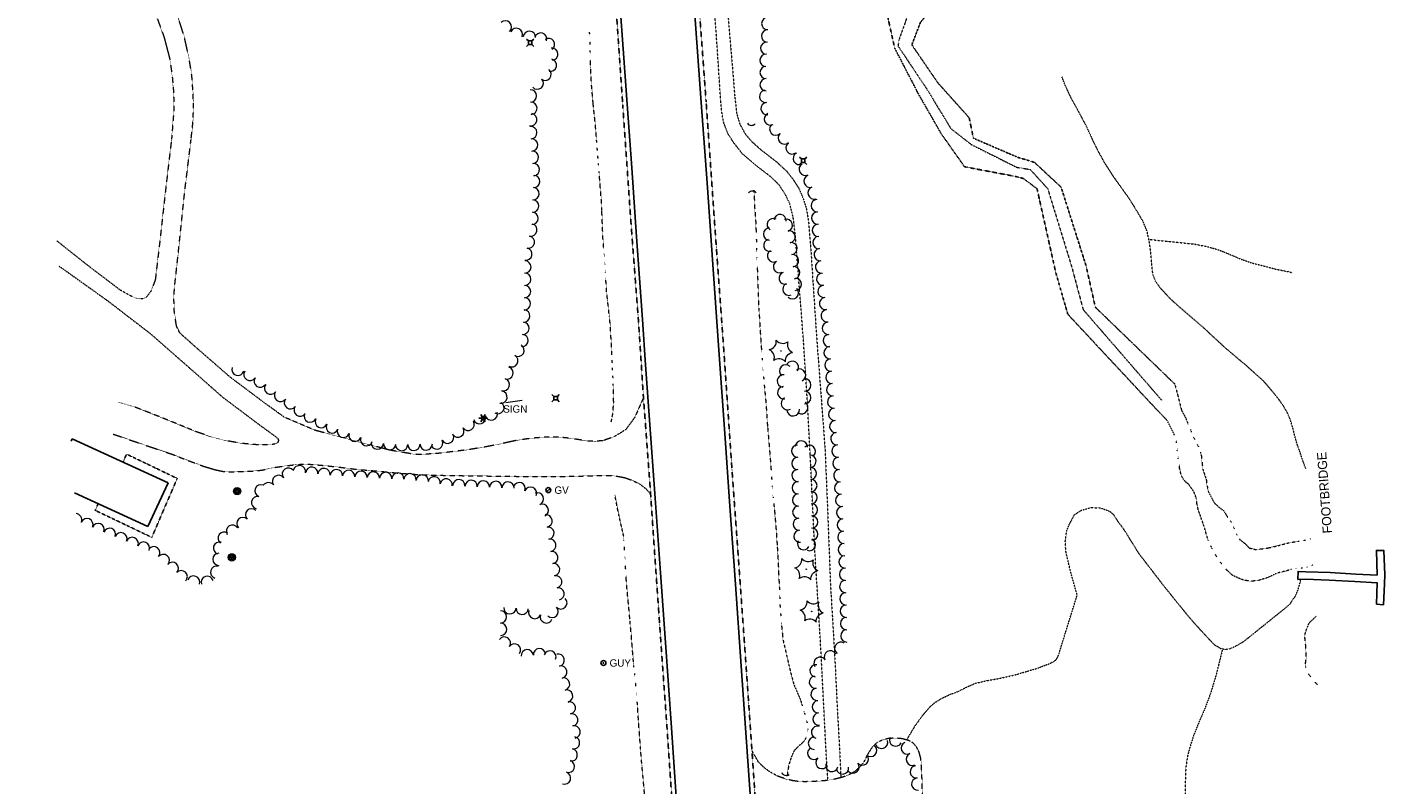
# Model space of a CAD drawing. Extents: x 386588 to 390135, y 96998 to 113606.
# Tile 67 of 92: x 388104 to 388987, y 105988 to 106480. Entities that reach past the tile are written whole.
import ezdxf
from ezdxf.enums import TextEntityAlignment as Align

# ---------------------------------------------------------------- set-up
doc = ezdxf.new("R2010")
doc.units = 0
doc.header["$MEASUREMENT"] = 0
for name, pattern in [('Echnl', [0.4, 0.145, -0.02, 0.01, -0.02, 0.01, -0.02, 0.01, -0.02, 0.145]), ('Wisdot3', [0.1875, 0.125, -0.0625]), ('Wisdot5', [0.1, 0.05, -0.05]), ('Wisdot6', [0.375, 0.125, -0.0625, 0.03125, -0.0625, 0.03125, -0.0625])]:
    doc.linetypes.add(name, pattern=pattern)
for name, color, linetype, lineweight in [('E_BLD', 241, 'Continuous', 25), ('E_DRN', 40, 'Continuous', 15), ('E_DWY', 2, 'Wisdot3', 15), ('E_LAND_Vegetation', 3, 'Continuous', 15), ('E_LTG', 21, 'Continuous', 25), ('E_MISCPROP', 30, 'Continuous', 15), ('E_MISCPROP_HvyDash', 241, 'Wisdot3', 25), ('E_MISCPROP_Railing', 30, 'Continuous', 15), ('E_PATH_Sidewalk', 2, 'Wisdot5', 15), ('E_RDWY', 21, 'Continuous', 25), ('E_RDWY_Gravel', 21, 'Wisdot3', 25), ('E_SGN', 21, 'Continuous', 15), ('E_STRUCT', 40, 'Continuous', 25), ('E_UTL_AG_Bold', 30, 'Continuous', 25), ('E_UTL_EGuyWire', 200, 'Continuous', 25), ('E_UTL_G', 2, 'Continuous', 25), ('E_WTR', 4, 'Wisdot6', 15), ('E_WTR_Channel', 4, 'Echnl', 15), ('E_WTR_Edge', 4, 'Echnl', 25)]:
    doc.layers.add(name, color=color, linetype=linetype, lineweight=lineweight)
doc.styles.add('Style-dot_font5', font='dot_font5.shx')
doc.styles.add('Style-IGR_FONT_0', font='dot_font15.shx')

# ---------------------------------------------------------------- blocks, each defined once
blk = doc.blocks.new('CULV')
at = {"layer": 'E_DRN'}
blk.add_arc((0, 6.1), 6.15, 216.8699, 323.1301, dxfattribs=at)
blk = doc.blocks.new('GUY')
at = {"layer": 'E_UTL_EGuyWire'}
for radius in [4, 0.5]:
    blk.add_circle((0, 0), radius, dxfattribs=at)
at = {"layer": 'E_UTL_EGuyWire', "style": 'Style-dot_font5'}
blk.add_text('GUY', height=12, dxfattribs=at).set_placement((10, 0), align=Align.MIDDLE_LEFT)
blk = doc.blocks.new('GV')
at = {"layer": 'E_UTL_G'}
blk.add_line((-2.8, -2.8), (2.8, 2.8), dxfattribs=at)
blk.add_circle((0, 0), 4, dxfattribs=at)
at = {"layer": 'E_UTL_G', "style": 'Style-dot_font5'}
blk.add_text('GV', height=12, dxfattribs=at).set_placement((10, 0), align=Align.MIDDLE_LEFT)
blk = doc.blocks.new('LPOL')
at = {"layer": 'E_LTG'}
for p, q in [((-4, 0), (-1.5, 0)), ((-0.8, 1.3), (-2, 3.5)), ((0.8, 1.3), (2, 3.5)), ((1.5, 0), (4, 0)), ((-2, -3.5), (-0.8, -1.3)), ((2, -3.5), (0.8, -1.3))]:
    blk.add_line(p, q, dxfattribs=at)
for radius in [1.5, 1.5, 1.5, 0.125]:
    blk.add_circle((0, 0), radius, dxfattribs=at)
blk = doc.blocks.new('PED')
at = {"layer": 'E_UTL_AG_Bold'}
for p, q in [((-2.5, 2.5), (-5.3, 5.3)), ((2.5, 2.5), (5.3, 5.3)), ((-2.5, -2.5), (-5.3, -5.3)), ((2.5, -2.5), (5.3, -5.3))]:
    blk.add_line(p, q, dxfattribs=at)
at = {"layer": 'E_UTL_AG_Bold', "flags": 128}
blk.add_lwpolyline([(-2.5, -2.5), (2.5, -2.5), (2.5, 2.5), (-2.5, 2.5)], close=True, dxfattribs=at)
blk = doc.blocks.new('CTRE')
at = {"layer": 'E_LAND_Vegetation'}
blk.add_circle((0, 0), 0.223, dxfattribs=at)
for centre, start, end in [((-12, 9), 280.2067, 5.9716), ((-13.8, -5.9), 340.2113, 65.9762), ((1.8, 14.9), 220.2113, 305.9762), ((13.8, 5.9), 160.2113, 245.9762), ((-1.8, -14.9), 40.2113, 125.9762)]:
    blk.add_arc(centre, 7.87, start, end, dxfattribs=at)
at = {"layer": 'E_LAND_Vegetation', "extrusion": (0, 0, -1)}
blk.add_arc((-12, -9), 7.87, 354.0728, 79.7489, dxfattribs=at)
blk = doc.blocks.new('POLE')
at = {"layer": 'E_MISCPROP'}
for radius in [4.46, 3.35, 2.23, 1.12]:
    blk.add_circle((0, 0), radius, dxfattribs=at)
blk = doc.blocks.new('SIGN')
at = {"layer": 'E_SGN', "lineweight": 13, "style": 'Style-dot_font5'}
blk.add_text('SIGN', height=12, dxfattribs=at).set_placement((0, 0), align=Align.MIDDLE_CENTER)

msp = doc.modelspace()

# ---------------------------------------------------------------- linework, layer by layer
at = {"layer": 'E_BLD', "ltscale": 5}
for p, q in [((388132.66, 106211.26), (388133.41, 106212.87)), ((388133.41, 106212.87), (388195.75, 106184.15)), ((388195.75, 106184.15), (388182.63, 106155.67)), ((388182.63, 106155.67), (388135.02, 106177.6))]:
    msp.add_line(p, q, dxfattribs=at)
at = {"layer": 'E_DWY', "flags": 128}
for points in [[(388210.76, 106407.35), (388211.91, 106417.86), (388212.39, 106427.81), (388212.03, 106438.22), (388211.26, 106448.92), (388209.7, 106458.88), (388206.27, 106474.73), (388199.74, 106494.29), (388192.39, 106511.79), (388184.21, 106527.34), (388171.31, 106549.05), (388156.27, 106573.2), (388143.08, 106594.39), (388123.07, 106625.82), (388112.61, 106642.47), (388104.14, 106657.71)], [(388105.51, 106634.48), (388125.8, 106600.52), (388153.99, 106553.65), (388169.98, 106526.2), (388178.89, 106510.19), (388186.34, 106492.69), (388193.13, 106474.15), (388196.91, 106459.64), (388198.54, 106447.96), (388199.38, 106438.07), (388199.57, 106426.74), (388198.06, 106407.68)], [(388198.06, 106407.68), (388194.52, 106377.87), (388190.35, 106340.52), (388187.46, 106316.07), (388184.74, 106308.95), (388181.58, 106304.81), (388178.92, 106303.69), (388175.9, 106304.06), (388171.86, 106305.45), (388164.8, 106309.39), (388142.66, 106326.21), (388123.54, 106341.42)], [(388505.02, 106239.5), (388499.28, 106226.6), (388493.48, 106218.75), (388486.11, 106214.22), (388478.9, 106211.61), (388473.48, 106211.14), (388468.28, 106211.38), (388464.01, 106212.08), (388456.3, 106213.25), (388449.72, 106213.81), (388441.26, 106213.85), (388433.52, 106213.25), (388423.65, 106211.98), (388413.95, 106209.9), (388403.71, 106207.78), (388390.88, 106205.65), (388379.91, 106204.31), (388371.11, 106203.24), (388359.02, 106202.51), (388354.63, 106202.93), (388339.75, 106205.45), (388313.97, 106212.36), (388291.24, 106218.36), (388271.36, 106226.85), (388257.96, 106236.55), (388236.4, 106252.72), (388215.53, 106270.84), (388203.58, 106281.44), (388201.26, 106286.07), (388199.85, 106295.81), (388199.55, 106305.34), (388200.28, 106313.7), (388203.26, 106341.29), (388206.64, 106373.68), (388210.76, 106407.35)], [(388124.68, 106325.23), (388156.58, 106302.46)], [(388156.58, 106302.46), (388184.22, 106281.23), (388208.55, 106259.91), (388231.16, 106239.99), (388255.15, 106221.93), (388265.56, 106214.37), (388267.14, 106213.1), (388267.62, 106211.9), (388267.17, 106210.37), (388264.91, 106209.28), (388260.71, 106208.89), (388253.89, 106208.9), (388243.74, 106209.79), (388233.27, 106211.61), (388223.43, 106214.16), (388213.68, 106217.53), (388200.4, 106223.01), (388184.47, 106229.42), (388173.16, 106233.79), (388163.99, 106236.51)], [(388160.18, 106215.83), (388179.96, 106208.97), (388198.89, 106202.6), (388207.84, 106199.04), (388218.58, 106195.05), (388226.49, 106192.66), (388232.02, 106191.49), (388238.03, 106191.3), (388244.02, 106191.53), (388250.55, 106191.78), (388256.92, 106192.44), (388264.87, 106194.14), (388272.57, 106195.28), (388280.84, 106196.19), (388288.06, 106196.21), (388296.7, 106195.5), (388306.45, 106194.45), (388317.44, 106193.06), (388333.34, 106191.7), (388344.46, 106190.59), (388360.62, 106189.38), (388378.52, 106188.95), (388398.72, 106188.66), (388419.74, 106188.42), (388438.71, 106188.19), (388458.61, 106188.43), (388474.13, 106188.82), (388483.26, 106188.95), (388488.76, 106188.33), (388493.03, 106187.49), (388497.78, 106185.73), (388502.41, 106183.55), (388506.7, 106180.27), (388509.67, 106176.76)], [(388580.76, 105934.38), (388584.86, 105950.17), (388588.03, 105957.4), (388590.34, 105961.22), (388593.57, 105964.69), (388596.92, 105967.51), (388600.39, 105969.68), (388603.72, 105971.43), (388608.69, 105973.2), (388612.98, 105973.87), (388617.86, 105974.49), (388623.72, 105974.92), (388628.31, 105974.79), (388632.7, 105973.91), (388635.96, 105972.79), (388640.26, 105970.68), (388644.7, 105966.2), (388646.07, 105963.9), (388647.66, 105960.48), (388649.17, 105954.52), (388649.57, 105950.53), (388650.25, 105943.29), (388650.83, 105936.29), (388651.67, 105931.84), (388653.65, 105927.62), (388655.83, 105925.29), (388659.55, 105923.31), (388663.95, 105922.34), (388669.35, 105922.34), (388674.3, 105922.96), (388678.31, 105924.35), (388682.01, 105926.7), (388684.67, 105930.21), (388686.32, 105933.99), (388687.15, 105939.36), (388687.17, 105945.75), (388687.13, 105951.96), (388686.88, 105963), (388686.48, 105979.26), (388686.22, 105991.68), (388685.81, 105999.84), (388685.42, 106004.97), (388684.27, 106009.24), (388682.51, 106012.57), (388680.4, 106015.06), (388677.36, 106016.68), (388673.45, 106017.76), (388669.33, 106018.16), (388664.35, 106017.95), (388660.24, 106016.88), (388656.91, 106015.21), (388653.8, 106012.32), (388651.41, 106008.58), (388649.28, 106004.52), (388647.88, 106001.9), (388645.27, 105999.05), (388642.56, 105996.51), (388638.92, 105994.49), (388634.76, 105992.85), (388629.68, 105991.56), (388623.28, 105990.53), (388617.41, 105990.09), (388610.47, 105989.84), (388606.38, 105989.92), (388602.17, 105990.49), (388597.44, 105991.6), (388592.08, 105993.57), (388587.69, 105995.92), (388584.09, 105998.49), (388579.84, 106002.57), (388575.59, 106010.01)]]:
    msp.add_lwpolyline(points, dxfattribs=at)
at = {"layer": 'E_LAND_Vegetation'}
for centre, radius, start, end in [((388585.8, 106482.79), 3.98, 89.74024, 269.72492), ((388415.21, 106480.6), 4, 313.12689, 133.11157), ((388422.41, 106475.75), 4, 336.40997, 156.39464), ((388430.79, 106473.91), 4, 355.71804, 175.70272), ((388585.73, 106474.7), 3.98, 86.34578, 266.33046), ((388438.21, 106472.68), 4, 343.77022, 163.75489), ((388443.3, 106469.19), 4, 305.31967, 125.30435), ((388585.22, 106466.75), 3.98, 86.34578, 266.33046), ((388445.42, 106462.86), 4, 276.02828, 96.01296), ((388584.71, 106458.8), 3.98, 86.34578, 266.33046), ((388440.99, 106449.74), 4, 231.61328, 51.59796), ((388444.45, 106455.68), 4, 257.59378, 77.57846), ((388584.73, 106450.97), 3.98, 90.14922, 270.1339), ((388435.97, 106444.04), 4, 221.51754, 41.50221), ((388584.75, 106443), 3.98, 90.14922, 270.1339), ((388431.54, 106435.67), 4, 271.73068, 91.71535), ((388584.52, 106435.45), 4.01, 96.45044, 276.43512), ((388431.78, 106427.68), 4, 271.73068, 91.71535), ((388585.42, 106427.49), 4.01, 96.45044, 276.43512), ((388431.72, 106420.27), 4, 259.40431, 79.38899), ((388587.6, 106420.65), 4.01, 116.27145, 296.25613), ((388591.1, 106414.2), 4.01, 133.42234, 313.40702), ((388431.77, 106411.8), 4, 273.4377, 93.42238), ((388432.25, 106403.81), 4, 273.4377, 93.42238), ((388596.61, 106408.38), 4.01, 133.42234, 313.40702), ((388432.84, 106395.81), 4, 274.2434, 94.22808), ((388601.69, 106401.87), 4.01, 126.46471, 306.44939), ((388606.45, 106395.07), 4.01, 118.21386, 298.19854), ((388433.43, 106387.83), 4, 274.2434, 94.22808), ((388610.24, 106388.01), 4.01, 118.21386, 298.19854), ((388433.55, 106380.09), 4, 267.72835, 87.71303), ((388613.32, 106380.26), 4.01, 108.83218, 288.81686), ((388433.23, 106372.09), 4, 267.72835, 87.71303), ((388615.91, 106372.68), 4.01, 108.83218, 288.81686), ((388432.92, 106364.1), 4, 267.72835, 87.71303), ((388618, 106364.41), 4.01, 92.84613, 272.83081), ((388432.6, 106356.11), 4, 267.72835, 87.71303), ((388589.39, 106352.07), 3.95, 60.06287, 240.04754), ((388593.87, 106354.75), 3.95, 353.12078, 173.10546), ((388598.04, 106351.57), 3.95, 287.47815, 107.46283), ((388618.4, 106356.4), 4.01, 92.84613, 272.83081), ((388431.8, 106348.52), 4, 258.3672, 78.35188), ((388586.99, 106345.87), 3.95, 89.10484, 269.08952), ((388599.81, 106344.18), 3.95, 279.55106, 99.53574), ((388618.8, 106348.4), 4.01, 92.84613, 272.83081), ((388428.57, 106332.85), 4, 258.3672, 78.35188), ((388430.19, 106340.69), 4, 258.3672, 78.35188), ((388587.21, 106338.56), 3.95, 104.53689, 284.52157), ((388601.09, 106336.48), 3.95, 276.75805, 96.74273), ((388619.2, 106340.39), 4.01, 92.84613, 272.83081), ((388427.89, 106324.52), 4, 269.14904, 89.13372), ((388589.56, 106331.63), 3.95, 119.28127, 299.26595), ((388593.44, 106324.65), 3.95, 117.01494, 296.99961), ((388602.02, 106328.62), 3.95, 276.75805, 96.74273), ((388619.99, 106332.53), 4.01, 95.86522, 275.8499), ((388620.81, 106324.56), 4.01, 95.86522, 275.8499), ((388427.77, 106316.53), 4, 269.14904, 89.13372), ((388597.12, 106317.23), 3.95, 106.52522, 286.5099), ((388602.81, 106320.8), 3.95, 275.55321, 95.53788), ((388621.63, 106316.59), 4.01, 95.86522, 275.8499), ((388427.65, 106308.53), 4, 269.14904, 89.13372), ((388599.55, 106310.01), 3.95, 114.36932, 294.354), ((388602.01, 106307.65), 3.95, 224.44136, 44.42604), ((388603.8, 106313.25), 3.95, 267.42961, 87.41428), ((388622.45, 106308.62), 4.01, 95.86522, 275.8499), ((388427.53, 106300.53), 4, 269.14904, 89.13372), ((388623.49, 106300.74), 4.01, 97.58201, 277.56668), ((388427.17, 106292.66), 4, 265.97814, 85.96282), ((388624.54, 106292.79), 4.01, 97.58201, 277.56668), ((388426.61, 106284.68), 4, 265.97814, 85.96282), ((388625.31, 106284.69), 4.01, 93.99848, 273.98316), ((388426.05, 106276.71), 4, 265.97814, 85.96282), ((388625.87, 106276.69), 4.01, 93.99848, 273.98316), ((388419.41, 106263.45), 4, 239.74702, 59.7317), ((388423.44, 106270.35), 4, 239.74702, 59.7317), ((388626.42, 106268.7), 4.01, 93.99848, 273.98316), ((388241.21, 106257.98), 4, 162.71488, 342.69956), ((388416.32, 106255.62), 4, 252.24255, 72.22723), ((388597.64, 106256.82), 4.11, 47.40284, 227.38752), ((388601.82, 106259.14), 4.11, 327.18341, 147.16809), ((388606.44, 106254.08), 4.11, 297.66477, 117.64944), ((388626.98, 106260.71), 4.01, 94.11039, 274.09506), ((388249.01, 106254.6), 4, 147.0901, 327.07478), ((388255.72, 106250.25), 4, 147.0901, 327.07478), ((388413.87, 106248), 4, 252.24255, 72.22723), ((388596.12, 106250.38), 4.11, 83.42921, 263.41389), ((388609.83, 106247.77), 4.11, 269.74573, 89.73041), ((388627.56, 106252.72), 4.01, 94.11039, 274.09506), ((388628.13, 106244.72), 4.01, 94.11039, 274.09506), ((388262.5, 106245.77), 4, 143.3565, 323.34118), ((388268.92, 106240.99), 4, 143.3565, 323.34118), ((388412.33, 106239.88), 4, 259.98654, 79.97122), ((388596.36, 106242.73), 4.11, 97.0657, 277.05038), ((388609.79, 106239.55), 4.11, 269.74573, 89.73041), ((388628.73, 106236.76), 4.01, 94.97203, 274.95671), ((388275.33, 106236.22), 4, 143.3565, 323.34118), ((388281.75, 106231.44), 4, 143.3565, 323.34118), ((388410.37, 106233.02), 4, 239.15504, 59.13972), ((388598.72, 106235.79), 4.11, 117.49646, 297.48114), ((388602.35, 106231.72), 4.11, 184.65012, 4.6348), ((388607.87, 106233.15), 4.11, 237.05443, 57.03911), ((388629.43, 106228.78), 4.01, 94.97203, 274.95671), ((388288.22, 106227.51), 4, 154.04309, 334.02777), ((388295.41, 106224.01), 4, 154.04309, 334.02777), ((388302.6, 106220.5), 4, 154.04309, 334.02777), ((388391.04, 106222.14), 4, 213.07502, 33.0597), ((388398.39, 106226.47), 4, 197.47572, 17.46039), ((388406.02, 106228.87), 4, 197.47572, 17.46039), ((388630.12, 106220.8), 4.01, 94.97203, 274.95671), ((388309.83, 106217.68), 4, 160.31112, 340.2958), ((388317.36, 106214.98), 4, 160.31112, 340.2958), ((388324.89, 106212.28), 4, 160.31112, 340.2958), ((388377.59, 106213.82), 4, 208.52071, 28.50539), ((388384.34, 106217.78), 4, 213.07502, 33.0597), ((388630.81, 106212.81), 4.01, 94.97203, 274.95671), ((388331.93, 106210.08), 4, 176.20086, 356.18554), ((388339.91, 106209.55), 4, 176.20086, 356.18554), ((388347.7, 106209.03), 4, 181.36827, 1.35295), ((388355.7, 106209.22), 4, 181.36827, 1.35295), ((388363.69, 106209.41), 4, 181.36827, 1.35295), ((388370.56, 106210), 4, 208.52071, 28.50539), ((388605.3, 106204.72), 3.96, 90.7987, 270.78338), ((388607.69, 106207.55), 3.96, 357.42961, 177.41428), ((388612.93, 106204.65), 3.96, 316.15141, 136.13608), ((388631.48, 106204.81), 4.01, 94.51901, 274.50369), ((388281.17, 106191.4), 4, 349.01746, 169.00213), ((388605.41, 106196.8), 3.96, 90.7987, 270.78338), ((388613.29, 106198.2), 3.96, 272.44979, 92.43446), ((388632.11, 106196.82), 4.01, 94.51901, 274.50369), ((388267.64, 106185.12), 4, 36.02556, 216.01023), ((388274.06, 106189.82), 4, 36.02556, 216.01023), ((388289.28, 106190.41), 4, 353.83208, 173.81676), ((388297.24, 106189.55), 4, 353.83208, 173.81676), ((388305.29, 106188.88), 4, 356.14822, 176.1329), ((388313.27, 106188.34), 4, 356.14822, 176.1329), ((388321.25, 106187.8), 4, 356.14822, 176.1329), ((388329.28, 106187.37), 4, 357.42951, 177.41418), ((388337.27, 106187.01), 4, 357.42951, 177.41418), ((388345.26, 106186.65), 4, 357.42951, 177.41418), ((388353.14, 106186.15), 4, 354.78621, 174.77089), ((388361.11, 106185.43), 4, 354.78621, 174.77089), ((388368.83, 106184.2), 4, 350.13707, 170.12175), ((388376.71, 106182.82), 4, 350.13707, 170.12175), ((388605.52, 106188.88), 3.96, 90.7987, 270.78338), ((388613.63, 106190.29), 3.96, 272.44979, 92.43446), ((388632.74, 106188.83), 4.01, 94.51901, 274.50369), ((388256.22, 106178.9), 3.98, 68.58868, 248.57336), ((388261.14, 106179.9), 4.4, 41.01784, 141.98915), ((388384.94, 106182.27), 4, 356.99789, 176.98257), ((388392.93, 106181.85), 4, 356.99789, 176.98257), ((388400.94, 106181.49), 4, 357.56748, 177.55216), ((388408.93, 106181.15), 4, 357.56748, 177.55216), ((388416.92, 106180.81), 4, 357.56748, 177.55216), ((388424.17, 106180.34), 4, 338.42105, 158.40573), ((388431.61, 106177.4), 4, 338.42105, 158.40573), ((388436.1, 106173.75), 4, 293.02712, 113.0118), ((388605.66, 106180.98), 3.96, 91.31841, 271.30309), ((388613.94, 106182.41), 3.96, 271.48467, 91.46935), ((388614.14, 106174.49), 3.96, 271.48467, 91.46935), ((388633.37, 106180.85), 4.01, 94.51901, 274.50369), ((388253.97, 106171.3), 3.98, 78.509, 258.49368), ((388439.22, 106166.39), 4, 293.02712, 113.0118), ((388605.84, 106173.06), 3.96, 91.31841, 271.30309), ((388606.02, 106165.14), 3.96, 91.31841, 271.30309), ((388614.35, 106166.57), 3.96, 271.48467, 91.46935), ((388634, 106172.86), 4.01, 94.51901, 274.50369), ((388135.7, 106160.2), 3.98, 336.45696, 86.23932), ((388143.01, 106157.02), 3.98, 336.45696, 156.44164), ((388244.45, 106157.72), 3.98, 45.25569, 225.24037), ((388250.06, 106163.37), 3.98, 45.25569, 225.24037), ((388441.67, 106159.37), 4, 278.88072, 98.8654), ((388606.3, 106157.33), 3.96, 94.11021, 274.09489), ((388614.52, 106158.71), 3.96, 269.78872, 89.7734), ((388634.62, 106164.8), 4.01, 92.64811, 272.63279), ((388634.99, 106156.79), 4.01, 92.64811, 272.63279), ((388150.31, 106153.83), 3.98, 336.45696, 156.44164), ((388157.72, 106150.7), 3.98, 338.57463, 158.55931), ((388165.14, 106147.79), 3.98, 338.57463, 158.55931), ((388232.31, 106148.16), 3.98, 53.33938, 233.32406), ((388237.68, 106152.75), 3.98, 32.04865, 212.03332), ((388442.91, 106151.47), 4, 278.88072, 98.8654), ((388606.86, 106149.43), 3.96, 94.11021, 274.09489), ((388614.49, 106150.79), 3.96, 269.78872, 89.7734), ((388635.36, 106148.79), 4.01, 92.64811, 272.63279), ((388172.48, 106144.79), 3.98, 337.54969, 157.53437), ((388179.84, 106141.75), 3.98, 337.54969, 157.53437), ((388186.51, 106138.71), 3.98, 320.93199, 140.91666), ((388229.2, 106141.71), 3.98, 72.57655, 252.56123), ((388444.14, 106143.57), 4, 278.84121, 98.82589), ((388609.1, 106144.6), 3.96, 152.96556, 332.95023), ((388613.04, 106144), 3.96, 246.86576, 66.85044), ((388635.73, 106140.78), 4.01, 92.64811, 272.63279), ((388192.69, 106133.68), 3.98, 320.93199, 140.91666), ((388228.79, 106134.44), 3.98, 89.96947, 269.95415), ((388445.37, 106135.66), 4, 278.84121, 98.82589), ((388636.1, 106132.78), 4.01, 92.64811, 272.63279), ((388198.57, 106128.55), 3.98, 316.70012, 136.6848), ((388204.37, 106123.08), 3.98, 316.70012, 136.6848), ((388227.35, 106126.12), 3.98, 75.00455, 254.98923), ((388446.6, 106127.76), 4, 278.84121, 98.82589), ((388636.45, 106124.72), 4.01, 91.24793, 271.23261), ((388212.39, 106119.62), 3.98, 340.05399, 160.03866), ((388221.27, 106119.49), 3.98, 17.46956, 197.45423), ((388448.03, 106119.81), 4, 281.13245, 101.11713), ((388449.57, 106111.96), 4, 281.13245, 101.11713), ((388636.62, 106116.71), 4.01, 91.24793, 271.23261), ((388451.29, 106106.13), 4, 224.72405, 44.70872), ((388636.79, 106108.7), 4.01, 91.24793, 271.23261), ((388412.01, 106096.94), 4, 270.87362, 90.8583), ((388418.12, 106102.89), 4, 177.36669, 357.35137), ((388426.11, 106102.52), 4, 177.36669, 357.35137), ((388434.29, 106099.84), 4, 159.37933, 339.36401), ((388441.78, 106097.02), 4, 159.37933, 339.36401), ((388445.61, 106100.5), 4, 224.72405, 44.70872), ((388636.97, 106100.69), 4.01, 91.24793, 271.23261), ((388412.13, 106088.94), 4, 270.87362, 90.8583), ((388637.14, 106092.68), 4.01, 91.24793, 271.23261), ((388414.56, 106080.01), 4, 325.39134, 145.37602), ((388633.3, 106076.56), 4.01, 54.2677, 234.25238), ((388637.31, 106084.66), 4.01, 91.24793, 271.23261), ((388421.14, 106075.46), 4, 325.39134, 145.37602), ((388429.4, 106071.75), 4, 4.68243, 184.66711), ((388437.37, 106072.4), 4, 4.68243, 184.66711), ((388444.14, 106070.9), 4, 339.73871, 159.72339), ((388449.53, 106068.93), 4, 282.89974, 102.88442), ((388626.54, 106071.01), 4.01, 28.99093, 208.9756), ((388451.32, 106061.14), 4, 282.89974, 102.88442), ((388617.23, 106061.96), 4.01, 82.13018, 262.11486), ((388619.87, 106066.86), 4.01, 32.98011, 212.96479), ((388453.1, 106053.34), 4, 282.89974, 102.88442), ((388616.88, 106054.59), 4.01, 97.52181, 277.50648), ((388455.05, 106045.54), 4, 284.21938, 104.20406), ((388617.93, 106046.64), 4.01, 97.52181, 277.50648), ((388456.82, 106037.85), 4, 281.17018, 101.15486), ((388618.74, 106038.52), 4.01, 93.43916, 273.42383), ((388458.37, 106030.01), 4, 281.17018, 101.15486), ((388619.22, 106030.52), 4.01, 93.43916, 273.42383), ((388459.57, 106015.11), 4, 259.18914, 79.17382), ((388459.92, 106022.16), 4, 281.17018, 101.15486), ((388616.23, 106014.77), 4.01, 87.90582, 267.8905), ((388618.21, 106021.96), 4.01, 73.21436, 253.19904), ((388458.07, 106007.25), 4, 259.18914, 79.17382), ((388615.8, 106008.36), 4.01, 131.31221, 311.29689), ((388652.78, 106010.15), 4.01, 227.49871, 47.48339), ((388659.91, 106015.37), 4.01, 197.85526, 17.83993), ((388669.03, 106016.89), 4.01, 154.18816, 334.17284), ((388676.6, 106011.75), 4.01, 114.24617, 294.23085), ((388456.21, 105999.78), 4, 251.46229, 71.44696), ((388621.09, 106002.34), 4.01, 131.31221, 311.29689), ((388627.55, 106000.46), 4.01, 164.99766, 344.98234), ((388641.32, 105999.37), 4.01, 220.30898, 40.29366), ((388647.44, 106004.55), 4.01, 220.30898, 40.29366), ((388679.89, 106004.44), 4.01, 114.24617, 294.23085), ((388453.67, 105992.2), 4, 251.46229, 71.44696), ((388634.51, 105998.78), 4.01, 187.01464, 6.99932), ((388682.52, 105996.28), 4.01, 96.45044, 276.43512), ((388683.42, 105988.31), 4.01, 96.45044, 276.43512)]:
    msp.add_arc(centre, radius, start, end, dxfattribs=at)
at = {"layer": 'E_MISCPROP_HvyDash', "flags": 128}
msp.add_lwpolyline([(388166.48, 106197.63), (388168.8, 106202.84), (388201.74, 106187.01), (388185.21, 106148.72), (388148.43, 106166.23), (388150.27, 106170.58)], dxfattribs=at)
at = {"layer": 'E_PATH_Sidewalk', "flags": 128}
for points in [[(388555.2, 106433.37), (388553.01, 106467.13), (388549.88, 106511.37), (388549.76, 106518.69)], [(388557.84, 106517.11), (388559.21, 106497.95), (388564.45, 106434.81)], [(388935.96, 106193.29), (388934.03, 106198.14), (388932.03, 106204.22), (388929.89, 106210.3), (388928.5, 106215.26), (388927.41, 106219.84), (388925.63, 106225.66), (388923.74, 106229.91), (388921.22, 106234.26), (388918.61, 106237.99), (388914.85, 106242.75), (388908.33, 106250.33), (388897.3, 106260.24), (388883.66, 106271.7), (388869.29, 106285.02), (388854.41, 106297.77), (388847.48, 106304.04), (388841.36, 106310.7), (388838.16, 106315.14), (388836.38, 106319.74), (388835.65, 106326.24), (388835.15, 106332.28), (388834.3, 106339.6), (388832.67, 106347.54), (388830.03, 106354.07), (388826.16, 106360.66), (388820.87, 106369.21), (388816.11, 106375.74), (388810.82, 106383.2), (388805.26, 106391.8), (388801.28, 106398.99), (388797.34, 106406.87), (388792.94, 106416.5), (388787.95, 106425.81), (388783.44, 106433.93), (388779.69, 106441.89), (388777.12, 106448.28)], [(388564.45, 106434.81), (388565.66, 106424.38), (388567.66, 106417.33), (388571.28, 106410.87), (388575.5, 106406.01), (388581.62, 106400.59), (388591.71, 106392.75), (388598.37, 106386.56), (388602.63, 106381.03), (388605.88, 106376.02), (388608.84, 106369.22), (388611.02, 106362.19), (388612.4, 106353.92), (388613.89, 106335.74), (388617.4, 106282.04), (388623.12, 106206.18), (388625.06, 106159.16), (388626.64, 106118.01), (388629.25, 106074.47), (388631.08, 106037.46), (388632.57, 106010.94), (388633.36, 105992.5)], [(388625.02, 105990.81), (388623.83, 106009.24), (388620.48, 106075.03), (388618.38, 106110.05), (388616.4, 106141.36), (388613.85, 106195.41), (388611.64, 106237.21), (388608.95, 106278.88), (388605.56, 106322.28), (388603.8, 106345.16), (388602.43, 106356.56), (388600.22, 106365.56), (388597.52, 106371.29), (388593.61, 106377.44), (388588.08, 106382.9), (388577.99, 106390.65), (388569.61, 106397.8), (388563.44, 106405.68), (388559.97, 106411.27), (388557.3, 106417.98), (388556.19, 106423.51), (388555.2, 106433.37)], [(388833.72, 106342.46), (388848.55, 106340.93), (388862.61, 106339.52), (388871.44, 106337.87), (388879.42, 106335.55), (388885.85, 106332.93), (388894.04, 106329.47), (388901.28, 106326.97), (388907.51, 106325.43), (388916.03, 106323.15), (388923.97, 106321.58), (388926.99, 106320.81)], [(388676.26, 106016.98), (388681.63, 106026.03), (388686.54, 106032.87), (388691.77, 106038.91), (388694.89, 106041.55), (388699.5, 106044.28), (388704.14, 106046.47), (388709.88, 106048.59), (388714.9, 106051.21), (388720.61, 106053.73), (388728.14, 106055.55), (388735.43, 106056.8), (388747.01, 106059.4), (388761.34, 106063.67), (388769.88, 106066.91), (388773.17, 106068.88), (388774.79, 106071.44), (388787.14, 106111.18), (388782.8, 106126.61), (388779.89, 106138.84), (388779.34, 106145.63), (388780.28, 106152.78), (388782.06, 106157.25), (388785.5, 106163.59), (388789.84, 106166.31), (388795.87, 106168.03), (388801.87, 106167.99), (388808.14, 106165.77), (388810.59, 106163.6), (388813.74, 106158.88), (388817.15, 106154.31), (388827.26, 106138.14), (388843.23, 106117.41), (388851.19, 106107.52), (388859.58, 106097.25), (388865.73, 106090.25), (388875.93, 106079.27), (388880.32, 106076.53), (388883.5, 106075.9), (388886.47, 106076.35), (388890.06, 106077.93), (388895.2, 106080.83), (388913.94, 106095.87), (388925.39, 106105.15), (388929.15, 106110.69)], [(388929.15, 106110.69), (388930.68, 106114.25), (388931.67, 106117.46), (388932.34, 106120.03), (388932.51, 106121.47)], [(388881.72, 106076.25), (388877.42, 106059.04), (388873.78, 106046.95), (388869.89, 106036.76), (388866.77, 106029.62), (388862.85, 106019.84), (388860.33, 106011.91), (388858.89, 106006.37), (388858, 106000.73), (388857.59, 105996.2), (388857.44, 105989.51), (388857.3, 105982.82), (388857.47, 105975.33), (388857.4, 105967.41), (388856.78, 105959.6), (388855.34, 105951.74), (388853.71, 105944.82), (388851.07, 105938.8), (388847.4, 105931.76), (388842.72, 105925.62), (388837.88, 105920.01), (388833.69, 105914.84), (388830.36, 105908.92), (388827.34, 105902.46), (388824.13, 105894.5), (388822.24, 105887.29), (388820.67, 105877.1), (388821.16, 105864.45), (388823.91, 105854.93), (388829.94, 105838.51), (388835.02, 105828.86), (388839.66, 105822.05), (388845.39, 105817.48), (388852.15, 105813.93), (388859.71, 105810.57), (388867.26, 105807.47), (388875.06, 105804.8), (388885.54, 105800.52), (388893.42, 105796.63), (388900.7, 105791.2), (388905.51, 105786.03), (388908.53, 105781.03), (388911.68, 105776.31), (388917.42, 105771.61), (388923.64, 105768.03), (388930.6, 105765.58), (388937.79, 105763.96), (388941.24, 105763.35), (388947.64, 105763.46), (388951.74, 105763.81)]]:
    msp.add_lwpolyline(points, dxfattribs=at)
at = {"layer": 'E_RDWY', "flags": 128}
for points in [[(388454.24, 106992), (388457.86, 106941.65), (388459.61, 106917.21), (388463.62, 106860.49), (388467.19, 106811.1), (388470.8, 106760.88), (388472.45, 106737.38), (388474.15, 106712.88), (388477.76, 106661.47), (388481.45, 106609.4), (388485.24, 106557.72), (388488.7, 106508.38), (388492.83, 106451.38), (388494.33, 106430.33)], [(388542.65, 106431.4), (388538.25, 106491.54), (388534.66, 106542.55), (388529.92, 106609.51), (388525.3, 106673.83)], [(388526.79, 105973.83), (388523.27, 106024.81), (388519.3, 106080.29), (388516.05, 106125.61), (388512.8, 106171.1), (388509.58, 106215.95), (388506.42, 106260.97), (388504.3, 106290.35), (388500.5, 106344.07), (388497.4, 106388.99), (388494.33, 106430.33)], [(388542.65, 106431.4), (388546.48, 106379.32), (388550.14, 106326.05), (388554.3, 106267.3), (388557.89, 106216.2), (388561.25, 106169.07), (388564.63, 106121.36), (388568.72, 106062.02), (388571.18, 106027.8), (388574.83, 105975.71), (388578.28, 105925.95), (388581.97, 105874.15), (388584.69, 105838.65), (388588.58, 105782.47), (388592.43, 105726.99), (388596.25, 105673.08), (388598.21, 105644.29), (388601.46, 105597.98), (388604.73, 105551.2), (388608.38, 105498.16), (388610.34, 105469.36)]]:
    msp.add_lwpolyline(points, dxfattribs=at)
at = {"layer": 'E_RDWY_Gravel', "flags": 128}
for points in [[(388545.78, 106431.94), (388539.48, 106517.16), (388539.45, 106522.08)], [(388485.99, 106510.33), (388486.14, 106508.4), (388491.54, 106429.98)], [(388553.36, 105516.97), (388554.6, 105531.42), (388553.64, 105551.42), (388550.71, 105594.41), (388546.88, 105649.42), (388542.8, 105707.77), (388539.27, 105755.94), (388533.81, 105831.27), (388528.66, 105903.45), (388523.83, 105973.41), (388520.33, 106024.87), (388515.9, 106087.01), (388512.03, 106141.9), (388509.47, 106179.75), (388504.95, 106240.48), (388501.83, 106288.61), (388496.69, 106355.81), (388491.54, 106429.98)], [(388545.78, 106431.94), (388551.24, 106353.62), (388557.61, 106265.86), (388562.49, 106194.25), (388567.6, 106123.65), (388572.53, 106054.16), (388576.43, 105997.86), (388580.81, 105933.72), (388585.05, 105872.69), (388587.28, 105838.34), (388591.66, 105779.13), (388595.96, 105719.1), (388599.57, 105667.65), (388603.78, 105610.14), (388607.67, 105551.14), (388611.27, 105497.81), (388613.37, 105469.52)]]:
    msp.add_lwpolyline(points, dxfattribs=at)
at = {"layer": 'E_SGN', "ltscale": 5}
msp.add_line((388415.39, 106236.3), (388426.09, 106237.9), dxfattribs=at)
at = {"layer": 'E_STRUCT', "flags": 128}
for points in [[(388930.63, 106121.25), (388930.77, 106126.54), (388935.81, 106126.27), (388951.6, 106125.78), (388968.32, 106124.88), (388982.18, 106124.17), (388981.79, 106140.26), (388986.5, 106140.24), (388987.26, 106124.37), (388986.97, 106118.59), (388986.38, 106104.92), (388981.82, 106105.22)], [(388930.63, 106121.25), (388935.65, 106121.47), (388950.96, 106120.93), (388967.72, 106119.99), (388982.21, 106119.19), (388981.82, 106105.22)]]:
    msp.add_lwpolyline(points, dxfattribs=at)
at = {"layer": 'E_WTR', "flags": 128}
for points in [[(388470.12, 106475.15), (388469.98, 106477.13)], [(388470.31, 106469.19), (388470.28, 106471.18)], [(388470.42, 106463.22), (388470.38, 106465.21)], [(388472.33, 106430.46), (388471.34, 106441.74), (388470.78, 106450.74), (388470.55, 106457.88), (388470.52, 106459.24)], [(388474.66, 106405.49), (388473.74, 106417.04), (388472.33, 106430.46)], [(388475.08, 106400.31), (388474.94, 106402.04)], [(388475.49, 106395.14), (388475.39, 106396.34), (388475.35, 106396.87)], [(388475.89, 106389.97), (388475.76, 106391.69)], [(388477.93, 106361.5), (388477.72, 106366.62), (388476.16, 106386.52)], [(388576.82, 106374.4), (388577.11, 106369.5), (388577.24, 106363.99), (388577.95, 106355.5), (388578.31, 106346.38)], [(388479.17, 106336.44), (388478.72, 106342.06), (388477.93, 106361.5)], [(388578.43, 106342.51), (388578.49, 106340.57)], [(388578.6, 106336.71), (388578.66, 106334.77)], [(388479.59, 106331.27), (388479.45, 106332.99)], [(388480, 106326.1), (388479.86, 106327.82)], [(388578.78, 106330.9), (388578.85, 106328.97)], [(388480.3, 106320.91), (388480.21, 106322.64)], [(388578.99, 106325.1), (388579.49, 106311.68), (388580.03, 106298.01), (388580.09, 106297.05)], [(388482.83, 106292.49), (388480.91, 106310), (388480.5, 106317.46)], [(388484.5, 106267.47), (388483.47, 106286.69), (388482.83, 106292.49)], [(388580.09, 106297.05), (388581.04, 106281.15), (388581.88, 106269.04)], [(388484.77, 106262.28), (388484.7, 106263.85), (388484.69, 106264.01)], [(388485.01, 106257.1), (388484.93, 106258.83)], [(388582.16, 106265.18), (388582.32, 106263.25)], [(388582.63, 106259.39), (388582.79, 106257.46)], [(388483.98, 106223.51), (388485.09, 106228.9), (388485.65, 106236.57), (388485.39, 106248.46)], [(388485.25, 106251.91), (388485.17, 106253.64)], [(388583.1, 106253.6), (388583.26, 106251.67)], [(388850.65, 106248.37), (388855.03, 106231.29), (388857.88, 106225.94), (388859.38, 106222.14)], [(388583.58, 106247.81), (388583.62, 106247.28), (388584.74, 106235.41), (388585.63, 106221.69), (388585.79, 106219.83)], [(388850.35, 106215.21), (388850.09, 106215.92), (388847.61, 106220.96), (388845.6, 106224.86), (388837.83, 106232.88)], [(388585.79, 106219.83), (388586.72, 106209.14), (388587.78, 106196.11), (388588.06, 106191.86)], [(388860.74, 106218.81), (388861.42, 106217.14)], [(388862.85, 106213.84), (388863.61, 106212.21)], [(388851.73, 106210.19), (388851.56, 106211.85), (388851.54, 106211.92)], [(388852.28, 106204.98), (388852.08, 106206.7), (388852.08, 106206.72)], [(388865.22, 106208.99), (388866.14, 106207.45)], [(388852.92, 106199.78), (388852.77, 106200.88), (388852.69, 106201.51)], [(388864.52, 106174.37), (388863.05, 106178.38), (388859.69, 106183.15), (388857.19, 106185.18), (388854.94, 106188.6), (388853.85, 106193.1), (388853.4, 106196.33)], [(388867.33, 106204.08), (388867.82, 106202.32), (388868.3, 106197.72), (388868.77, 106193.31), (388870.19, 106188.96), (388871.1, 106186.29), (388871.51, 106182.84), (388872.45, 106178.6)], [(388588.33, 106188), (388588.38, 106187.21), (388588.46, 106186.07)], [(388588.74, 106182.21), (388588.88, 106180.27)], [(388872.45, 106178.6), (388876.08, 106171.45), (388878.76, 106168.81), (388882.41, 106166.03), (388884.97, 106161.89), (388885.02, 106161.82)], [(388492.34, 106146.67), (388492.17, 106149.46), (388490.5, 106156.8), (388488.56, 106165.34), (388487.16, 106172.69), (388486.49, 106175.99)], [(388589.17, 106176.41), (388589.37, 106174.49)], [(388589.77, 106170.64), (388590.43, 106164.29), (388591.55, 106150.17), (388592.04, 106142.66)], [(388872.48, 106146.73), (388872.05, 106147.68), (388870.16, 106154.25), (388868.98, 106157.86), (388867.58, 106161.87), (388866.03, 106166.14), (388865.22, 106169.44), (388864.76, 106172.61), (388864.52, 106174.37)], [(388886.73, 106159.43), (388887.35, 106158.55), (388887.53, 106158.19)], [(388888.79, 106155.54), (388889.38, 106154.31), (388889.42, 106154.21)], [(388890.45, 106151.45), (388890.97, 106150.08)], [(388492.71, 106140.49), (388492.58, 106142.55)], [(388592.04, 106142.66), (388592.51, 106135.29), (388593.01, 106123.59), (388593.48, 106114.63)], [(388875, 106141.32), (388874.64, 106141.97), (388874.12, 106143.11)], [(388892.64, 106147.66), (388892.94, 106147.23), (388896.44, 106144.57), (388899.13, 106141.8), (388903.42, 106140.76), (388905.45, 106141.02), (388911.47, 106141.86)], [(388911.47, 106141.86), (388917.06, 106143.15), (388924.98, 106145.26), (388931.47, 106146.29)], [(388934.26, 106146.74), (388935.66, 106146.96)], [(388938.4, 106147.65), (388939.16, 106147.86)], [(388493.08, 106134.3), (388492.95, 106136.37)], [(388877.89, 106136.11), (388877.63, 106136.49), (388876.9, 106137.83)], [(388493.45, 106128.12), (388493.32, 106130.18)], [(388881.31, 106131.22), (388880.62, 106132.1), (388880.13, 106132.82)], [(388910.06, 106122.21), (388904.91, 106120.6), (388900.22, 106120.18), (388895.82, 106120.81), (388891.99, 106122.21), (388887.91, 106124.22), (388883.79, 106128.12)], [(388926.53, 106127.84), (388926.03, 106127.73), (388922.61, 106126.77), (388919.65, 106126.05), (388916.9, 106125.34), (388913.32, 106123.56), (388910.06, 106122.21)], [(388930.06, 106128.58), (388929.93, 106128.58), (388928.88, 106128.35)], [(388933.67, 106128.69), (388933.54, 106128.66), (388932.47, 106128.63)], [(388937.19, 106129.54), (388936.01, 106129.26)], [(388940.36, 106130.76), (388939.44, 106130.39)], [(388496.29, 106094.18), (388495.51, 106102.88), (388494.07, 106117.66), (388493.69, 106124)], [(388593.61, 106110.77), (388593.67, 106108.83)], [(388593.79, 106104.96), (388593.79, 106104.82), (388593.93, 106103.03)], [(388594.22, 106099.17), (388594.37, 106097.24)], [(388498.86, 106064.35), (388498.47, 106068.28), (388497.12, 106085.04), (388496.29, 106094.18)], [(388594.66, 106093.38), (388594.76, 106092.05), (388595.76, 106082.29), (388597.88, 106073.01), (388599.58, 106065.8)], [(388935.93, 106064.11), (388935.6, 106065.84), (388935.85, 106068.51), (388936.12, 106070.85), (388935.82, 106078.06), (388935.63, 106080.16), (388935.14, 106084.84), (388935.64, 106086.78), (388936.75, 106089.98), (388937.88, 106092.64), (388939.28, 106094.36), (388940.71, 106095.54)], [(388940.71, 106095.54), (388942.69, 106097.61)], [(388599.58, 106065.8), (388600.35, 106062.52), (388602.83, 106053.12), (388607.26, 106042.75), (388608.32, 106039.21)], [(388499.49, 106058.19), (388499.28, 106060.25)], [(388500.12, 106052.03), (388499.91, 106054.09)], [(388939.02, 106058.12), (388937.59, 106059.91)], [(388943.47, 106052.9), (388941.9, 106054.57)], [(388500.7, 106045.87), (388500.62, 106047.06), (388500.54, 106047.92)], [(388503.1, 106011.88), (388501.92, 106027.64), (388500.98, 106041.75)], [(388609.42, 106035.5), (388609.97, 106033.64)], [(388611, 106029.91), (388611.48, 106028.04)], [(388611.93, 106024.22), (388611.93, 106022.29)], [(388505.64, 105982.06), (388505.57, 105983.87), (388503.65, 106004.62), (388503.1, 106011.88)], [(388610.79, 106018.61), (388609.85, 106016.72), (388607.93, 106014.62), (388605.72, 106012.79), (388602.96, 106009.9), (388600.86, 106005.06), (388599.56, 106000.69), (388598.95, 105997.24), (388598.57, 105994.36)]]:
    msp.add_lwpolyline(points, dxfattribs=at)
at = {"layer": 'E_WTR_Channel', "flags": 128}
msp.add_lwpolyline([(388596.96, 106574.84), (388620.75, 106564.41), (388625.64, 106561.12), (388655.35, 106531.81), (388672.43, 106522.48), (388680.05, 106497.06), (388671.22, 106472.25), (388670.58, 106468.18), (388689.31, 106440.17), (388704.91, 106414.54), (388718.41, 106404.06), (388747.79, 106389.32), (388756.58, 106387.92), (388767.91, 106375.47), (388783.69, 106324.18), (388790.99, 106296.81), (388842.04, 106237.9)], dxfattribs=at)
at = {"layer": 'E_WTR_Edge', "flags": 128}
for points in [[(388599.44, 106579.9), (388622.68, 106578.52), (388659.68, 106538.03), (388679.25, 106525.2), (388688.56, 106501.5), (388690.6, 106490.13), (388685.1, 106483.36), (388679.58, 106468.95), (388696.49, 106444.26), (388716.9, 106421.49), (388719.64, 106408.22), (388748.42, 106395.82), (388759.31, 106392.55), (388776.7, 106376.34), (388792.84, 106325.51), (388798.96, 106298.31), (388850.65, 106248.37)], [(388594.94, 106570.05), (388620.83, 106562.13), (388626.16, 106554.65), (388650.86, 106526.91), (388659.24, 106513.07), (388662.91, 106491.61), (388668.4, 106466.85), (388683.87, 106436.99), (388698.68, 106411.16), (388713.87, 106389.65), (388747.15, 106383.34), (388752.15, 106382.03), (388761.02, 106375.42), (388773.16, 106321.03), (388781.02, 106293.77), (388837.83, 106232.88)]]:
    msp.add_lwpolyline(points, dxfattribs=at)

# ---------------------------------------------------------------- block references
at = {"layer": 'E_DRN', "xscale": 0.5, "yscale": 0.5, "zscale": 0.5}
for p, rotation in [((388575.07, 106416.59), 356.5986235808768), ((388575.9, 106373.86), 180), ((388597.05, 105994.06), 344.4964489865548)]:
    msp.add_blockref('CULV', p, dxfattribs=dict(at, rotation=rotation))
at = {"layer": 'E_LAND_Vegetation', "xscale": 0.7108526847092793, "yscale": 0.7108526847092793, "zscale": 0.7108526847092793}
for p in [(388594.4, 106269.84), (388610.92, 106128), (388614.47, 106100.53)]:
    msp.add_blockref('CTRE', p, dxfattribs=at)
at = {"layer": 'E_LTG', "xscale": 0.692840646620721, "yscale": 0.692840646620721, "zscale": 0.692840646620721}
msp.add_blockref('LPOL', (388400.71, 106226.16), dxfattribs=at)
at = {"layer": 'E_MISCPROP', "xscale": 0.5377037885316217, "yscale": 0.5377037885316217, "zscale": 0.5377037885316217}
for p in [(388240.69, 106178.78), (388237.26, 106135.69)]:
    msp.add_blockref('POLE', p, dxfattribs=at)
at = {"layer": 'E_SGN', "xscale": 0.3999999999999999, "yscale": 0.3999999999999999, "zscale": 0.3999999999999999}
msp.add_blockref('SIGN', (388421.64, 106232.19), dxfattribs=at)
at = {"layer": 'E_UTL_AG_Bold', "xscale": 0.4503659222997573, "yscale": 0.4503659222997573, "zscale": 0.4503659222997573}
for p in [(388431.29, 106470.31), (388608.96, 106393.61), (388447.9, 106239.17)]:
    msp.add_blockref('PED', p, dxfattribs=at)
at = {"layer": 'E_UTL_EGuyWire', "xscale": 0.3999999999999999, "yscale": 0.3999999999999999, "zscale": 0.3999999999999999}
msp.add_blockref('GUY', (388478.98, 106067.04), dxfattribs=at)
at = {"layer": 'E_UTL_G', "xscale": 0.3999999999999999, "yscale": 0.3999999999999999, "zscale": 0.3999999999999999}
msp.add_blockref('GV', (388443.12, 106179.43), dxfattribs=at)

# ---------------------------------------------------------------- texts
at = {"layer": 'E_MISCPROP_Railing', "style": 'Style-IGR_FONT_0', "oblique": 360}
msp.add_text('FOOTBRIDGE', height=6, rotation=94.17337, dxfattribs=at).set_placement((388948, 106177.76), align=Align.MIDDLE_CENTER)

doc.saveas('drawing.dxf')
